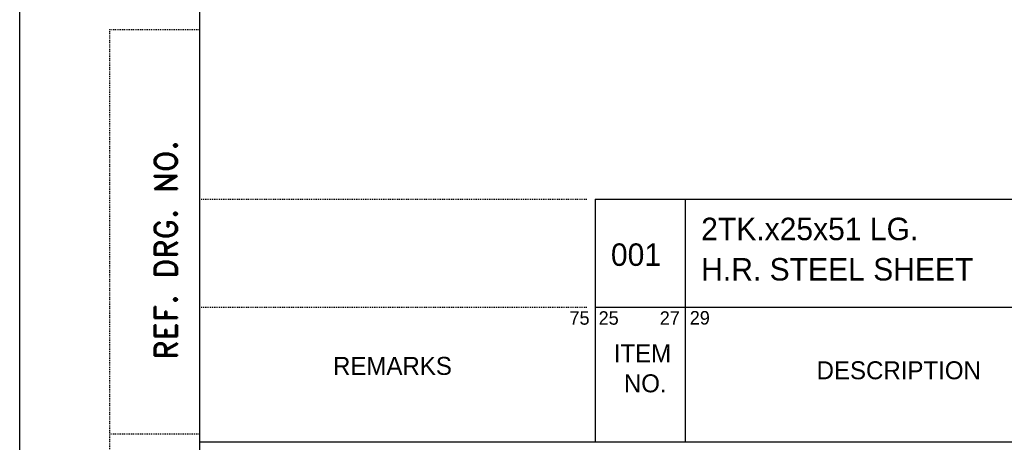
# Model space of a CAD drawing. Extents: x -5598 to -5388, y -1 to 296.
# Tile 2 of 4: x -5598 to -5489, y 70 to 117. Entities that reach past the tile are written whole.
import ezdxf

# ---------------------------------------------------------------- set-up
doc = ezdxf.new("R2010")
doc.units = 0
doc.header["$LTSCALE"] = 0.1
doc.linetypes.add('DASHED', pattern=[0.75, 0.5, -0.25])
doc.layers.get('0').update_dxf_attribs({"linetype": 'CONTINUOUS'})
doc.layers.add('6', color=2, linetype='CONTINUOUS')
doc.layers.add('TEXT', color=3, linetype='CONTINUOUS')
doc.styles.add('ROMAND', font='romand')

# ---------------------------------------------------------------- blocks, each defined once
blk = doc.blocks.new('A4')
for p, q in [((0, 297), (0, 0)), ((20, 290), (20, 7))]:
    blk.add_line(p, q)
at = {"linetype": 'DASHED'}
for p, q in [((10, 117), (20, 117)), ((10, 117), (10, 7)), ((10, 72), (20, 72))]:
    blk.add_line(p, q, dxfattribs=at)
at = {"color": 7, "linetype": 'DASHED'}
for p, q in [((20, 98.09), (63.12, 98.09)), ((20, 86.09), (63.12, 86.09))]:
    blk.add_line(p, q, dxfattribs=at)
at = {"color": 7}
for p, q in [((64.03, 98.09), (203, 98.09)), ((64.03, 98.09), (64.03, 71.09)), ((74.03, 98.09), (74.03, 71.09)), ((64.07, 86.09), (203, 86.09)), ((20, 71.09), (203, 71.09))]:
    blk.add_line(p, q, dxfattribs=at)
for s, height, p in [('75', 1.5, (61.17, 84.13)), ('25', 1.5, (64.41, 84.13)), ('27', 1.5, (71.21, 84.12)), ('29', 1.5, (74.55, 84.15)), ('ITEM', 2, (66.09, 79.94)), ('REMARKS', 2, (34.86, 78.55)), ('DESCRIPTION', 2, (88.66, 78.06)), ('NO.', 2, (67.22, 76.61))]:
    blk.add_text(s, height=height, dxfattribs=at).set_placement(p)
at = {"layer": 'TEXT', "style": 'ROMAND'}
blk.add_text('REF. DRG. NO.', height=2.5, rotation=90, dxfattribs=at).set_placement((17.51, 80.24))

msp = doc.modelspace()

# ---------------------------------------------------------------- block references
msp.add_blockref('A4', (-5598.11, -1.26))

# ---------------------------------------------------------------- texts
at = {"layer": '6'}
for s, p in [('2TK.x25x51 LG.', (-5522.29, 92.28)), ('001', (-5532.33, 89.42)), ('H.R. STEEL SHEET', (-5522.29, 87.79))]:
    msp.add_text(s, height=2.5, dxfattribs=at).set_placement(p)

doc.saveas('drawing.dxf')
